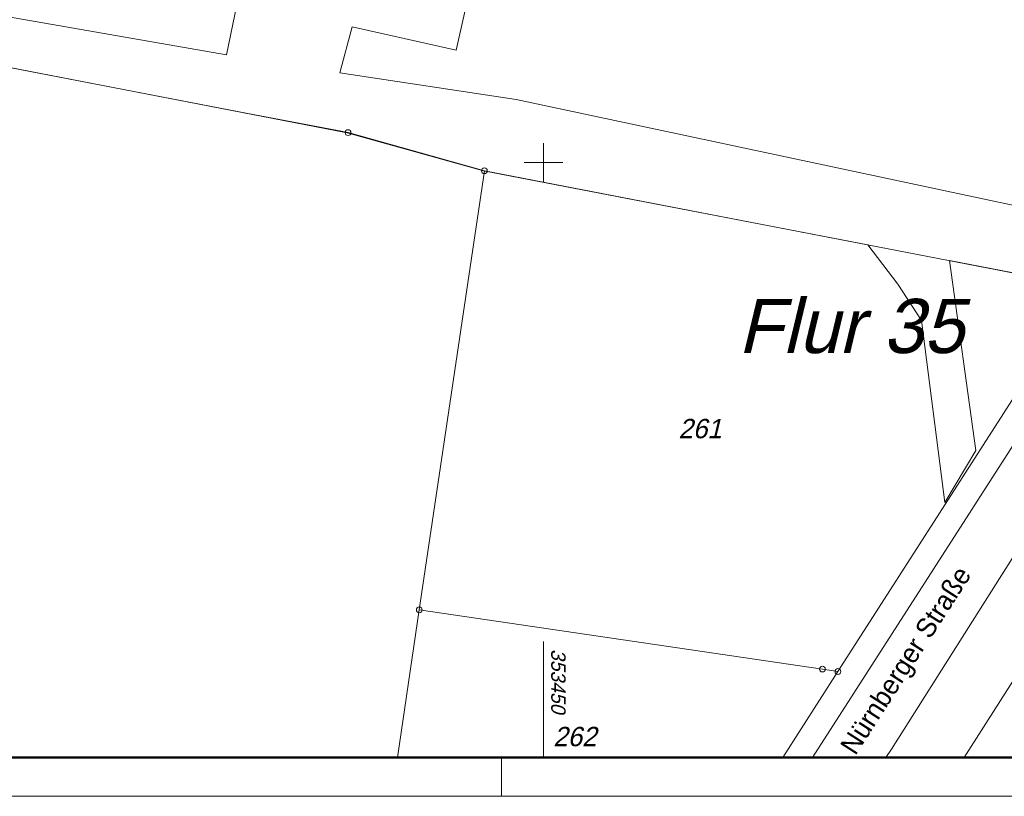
# Model space of a CAD drawing. Extents: x 353221 to 353679, y 5707809 to 5707957.
# Tile 6 of 21: x 353416 to 353480, y 5707809 to 5707859. Entities that reach past the tile are written whole.
import ezdxf

# ---------------------------------------------------------------- set-up
doc = ezdxf.new("R2010")
doc.units = 0
doc.header["$MEASUREMENT"] = 0
doc.linetypes.add('LINE_LT_4', pattern=[10000, 10000, 0])
for name, color, linetype in [('ALK', 7, 'Continuous'), ('Verm Rahmen P-1', 7, 'Continuous'), ('ZL_Linien', 7, 'Continuous')]:
    doc.layers.add(name, color=color, linetype=linetype)
doc.styles.add('10', font='txt', dxfattribs={"oblique": 13.5, "height": 1})
doc.styles.add('2001', font='txt', dxfattribs={"oblique": 13.5, "height": 1})
doc.styles.add('2002', font='txt', dxfattribs={"oblique": 13.5, "height": 1})
doc.styles.add('2004', font='txt', dxfattribs={"height": 1})

msp = doc.modelspace()

# ---------------------------------------------------------------- linework, layer by layer
at = {"layer": 'ALK', "color": 1, "lineweight": 18, "true_color": 0xff0000}
for points in [[(353584.729, 5707954.084), (353582.102, 5707950.978), (353578.6, 5707946.839), (353568.053, 5707934.374), (353554.29, 5707918.13), (353546.692, 5707909.287), (353544.192, 5707906.388), (353541.152, 5707902.771), (353540.449, 5707901.936), (353535.309, 5707895.83), (353532.535, 5707892.535), (353526.985, 5707885.943), (353521.891, 5707879.894), (353516.874, 5707873.934), (353514.114, 5707871.159), (353505.949, 5707862.982), (353502.648, 5707859.675), (353490.341, 5707847.346), (353484.965, 5707841.961), (353469.016, 5707817.132), (353465.452, 5707811.584)], [(353477.173, 5707811.584), (353492.843, 5707836.16), (353502.645, 5707844.712), (353518.829, 5707859.049), (353520.379, 5707860.493), (353521.592, 5707861.622), (353538.092, 5707881.091), (353546.996, 5707891.596), (353547.304, 5707891.959), (353550.205, 5707895.38), (353550.235, 5707895.415), (353554.072, 5707899.942), (353563.747, 5707911.352), (353566.052, 5707914.071), (353573.462, 5707922.812), (353584.153, 5707935.423), (353585.179, 5707936.633), (353586.035, 5707937.643)], [(353440.568, 5707811.584), (353441.984, 5707821.118), (353446.184, 5707849.46), (353437.38, 5707851.921), (353430.908, 5707853.166), (353402.108, 5707858.706), (353396.978, 5707832.144), (353396.15, 5707827.844), (353394.393, 5707818.738), (353360.393, 5707825.253), (353355.015, 5707814.712), (353353.414, 5707811.584)], [(353558.475, 5707811.584), (353560.311, 5707816.88), (353492.843, 5707836.16), (353477.173, 5707811.584)], [(353465.452, 5707811.584), (353469.016, 5707817.132), (353468.012, 5707817.293), (353441.984, 5707821.118), (353440.568, 5707811.584)]]:
    msp.add_lwpolyline(points, dxfattribs=at)
for points in [[(353502.648, 5707859.675), (353505.949, 5707862.982), (353504.883, 5707863.188), (353500.536, 5707864.026), (353499.299, 5707864.265), (353449.799, 5707873.812), (353379.936, 5707887.294), (353375.492, 5707864.374), (353375.391, 5707863.852), (353372.491, 5707848.918), (353364.117, 5707832.537), (353360.393, 5707825.253), (353394.393, 5707818.738), (353396.15, 5707827.844), (353396.978, 5707832.144), (353402.108, 5707858.706), (353430.908, 5707853.166), (353437.38, 5707851.921), (353446.184, 5707849.46), (353484.965, 5707841.961), (353490.341, 5707847.346), (353502.648, 5707859.675)], [(353469.016, 5707817.132), (353484.965, 5707841.961), (353446.184, 5707849.46), (353441.984, 5707821.118), (353468.012, 5707817.293), (353469.016, 5707817.132)]]:
    msp.add_lwpolyline(points, close=True, dxfattribs=at)
for points in [[(353437.193, 5707851.921, 1), (353437.568, 5707851.921, 1), (353437.193, 5707851.921)], [(353445.997, 5707849.46, 1), (353446.372, 5707849.46, 1), (353445.997, 5707849.46)], [(353441.796, 5707821.118, 1), (353442.171, 5707821.118, 1), (353441.796, 5707821.118)], [(353467.824, 5707817.293, 1), (353468.199, 5707817.293, 1), (353467.824, 5707817.293)], [(353468.829, 5707817.132, 1), (353469.204, 5707817.132, 1), (353468.829, 5707817.132)]]:
    msp.add_lwpolyline(points, format="xyb", close=True, dxfattribs=at)
at = {"layer": 'Verm Rahmen P-1', "color": 1, "lineweight": 13, "true_color": 0xff0000}
for p, q in [((353450, 5707848.75), (353450, 5707851.25)), ((353448.75, 5707850), (353451.25, 5707850)), ((353450, 5707811.58), (353450, 5707819.08))]:
    msp.add_line(p, q, dxfattribs=at)
at = {"layer": 'Verm Rahmen P-1', "color": 7, "lineweight": 50, "true_color": 0xffffff}
msp.add_line((353586.03, 5707811.58), (353308.53, 5707811.58), dxfattribs=at)
at = {"layer": 'Verm Rahmen P-1', "color": 18, "linetype": 'LINE_LT_4', "lineweight": 50, "true_color": 0x000000}
for p in [(353586.03, 5707811.58), (353676.03, 5707811.58)]:
    msp.add_line(p, (353308.53, 5707811.58), dxfattribs=at)
at = {"layer": 'Verm Rahmen P-1', "color": 18, "linetype": 'LINE_LT_4', "lineweight": 13, "true_color": 0x000000}
for p, q in [((353447.28, 5707809.08), (353447.28, 5707811.58)), ((353678.53, 5707809.08), (353296.03, 5707809.08))]:
    msp.add_line(p, q, dxfattribs=at)
at = {"layer": 'ZL_Linien', "color": 254, "lineweight": 13, "true_color": 0xdcdcdc}
for points in [[(353367.069, 5707886.694, 41.801), (353330.002, 5707894.384, 0), (353329.535, 5707891.512, 0), (353326.561, 5707873.432, 0), (353362.656, 5707866.303, 0), (353375.408, 5707863.786, 0), (353401.079, 5707858.92, 0), (353437.318, 5707851.904, 0), (353446.13, 5707849.458, 0), (353470.944, 5707844.675, 0), (353472.893, 5707842.141, 0), (353474.403, 5707839.792, 0), (353475.913, 5707828.047, 0), (353477.927, 5707831.403, 0), (353476.219, 5707843.658, 0), (353485.009, 5707841.963, 0), (353488.482, 5707845.489, 0), (353448.228, 5707854.054, 0), (353436.851, 5707855.785, 0), (353437.657, 5707858.752, 0), (353444.369, 5707857.242, 0), (353445.869, 5707863.955, 0)], [(353431.558, 5707866.755, 41.969), (353429.541, 5707856.937, 0), (353375.289, 5707866.412, 0), (353377.748, 5707879.693, 41.685)], [(353498.227, 5707859.191, 41.966), (353485.473, 5707839.748, 0), (353467.377, 5707811.584, 0)], [(353472.108, 5707811.584, 0), (353472.464, 5707812.119, 0), (353489.81, 5707839.501, 0), (353501.812, 5707858.608, 41.93)]]:
    msp.add_polyline3d(points, dxfattribs=at)

# ---------------------------------------------------------------- texts
at = {"layer": 'ALK', "color": 1, "true_color": 0xff0000, "line_spacing_factor": 0.959981}
for s, insert, char_height, attachment_point, style in [('Flur 35', (353462.566, 5707841.191), 3.5, 1, '2002'), ('261', (353460.114, 5707832.808), 1.25, 5, '2001'), ('262', (353452.027, 5707812.927), 1.25, 5, '2001')]:
    msp.add_mtext(s, dxfattribs=dict(at, insert=insert, char_height=char_height, attachment_point=attachment_point, style=style))
at = {"layer": 'ALK', "color": 1, "true_color": 0xff0000, "insert": (353473.54, 5707817.764), "char_height": 1.25, "attachment_point": 5, "rotation": 57.27789, "line_spacing_factor": 0.959981, "style": '2004'}
msp.add_mtext('Nürnberger Straße', dxfattribs=at)
at = {"layer": 'Verm Rahmen P-1', "color": 1, "true_color": 0xff0000, "insert": (353451.429, 5707818.58), "char_height": 0.9286, "attachment_point": 1, "rotation": 270, "line_spacing_factor": 0.959981, "style": '10'}
msp.add_mtext('353450', dxfattribs=at)

doc.saveas('drawing.dxf')
